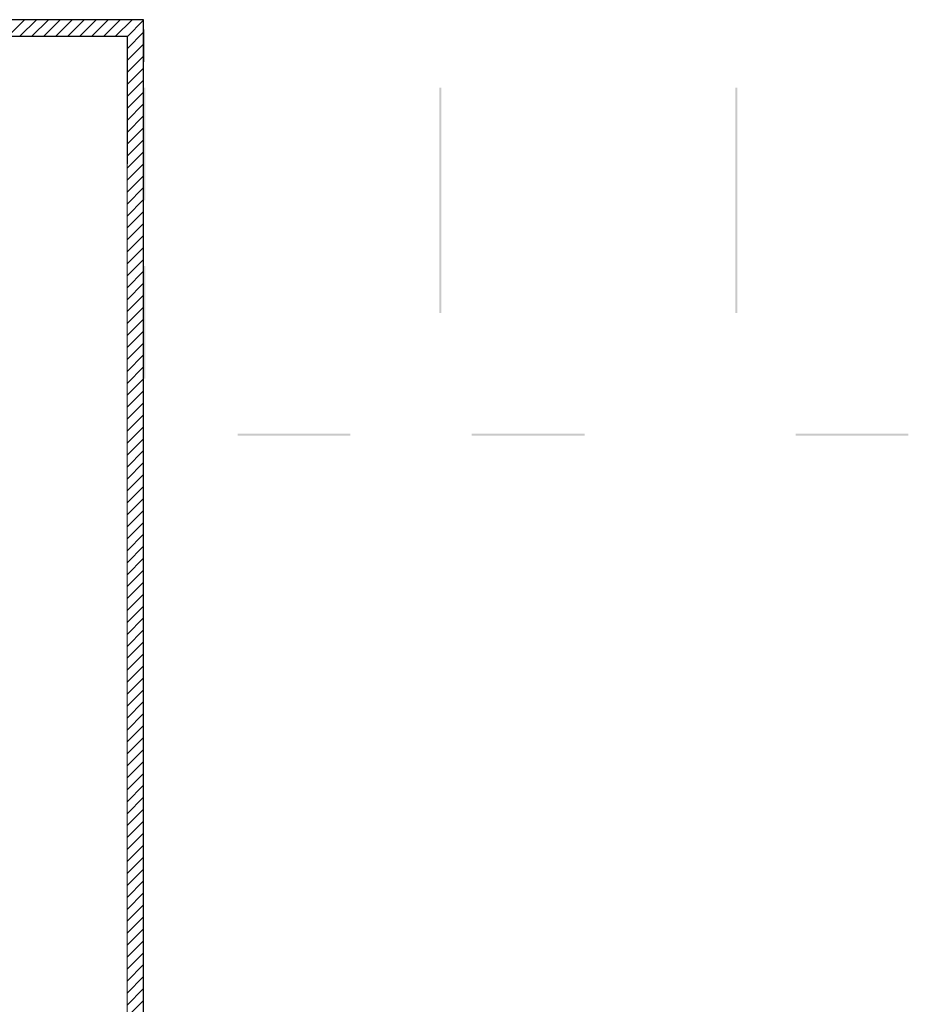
# Model space of a CAD drawing. Header units: millimetres. Extents: x -40063 to 512011, y 350190 to 687060.
# Tile 108 of 256: x 41893 to 60810, y 645915 to 666882. Entities that reach past the tile are written whole.
import ezdxf

# ---------------------------------------------------------------- set-up
doc = ezdxf.new("R2010")
doc.units = ezdxf.units.MM
for name, color, linetype in [('2D - Ogólne', 8, 'Continuous'), ('Elementy Modelu - Strefy', 8, 'Continuous'), ('Konstrukcja - Ściany zew', 8, 'Continuous'), ('X_ref', 8, 'Continuous')]:
    doc.layers.add(name, color=color, linetype=linetype)

# ---------------------------------------------------------------- blocks, each defined once
blk = doc.blocks.new('dgdfgdf')
at = {"layer": 'Elementy Modelu - Strefy', "color": 8, "linetype": 'Continuous', "lineweight": 0}
for p, q in [((-57395, 666532), (-49715, 666532)), ((-49715, 666532), (-49715, 661717)), ((-49365, 666192), (-49365, 663992))]:
    blk.add_line(p, q, dxfattribs=at)
at = {"layer": 'Elementy Modelu - Strefy', "linetype": 'Continuous', "lineweight": 0}
blk.add_line((-49715, 624277), (-49715, 663814), dxfattribs=at)
at = {"layer": 'Konstrukcja - Ściany zew', "linetype": 'Continuous'}
for p, q in [((-49365, 666882), (-59116, 666882)), ((-52248, 666532), (-51898, 666882)), ((-51994, 666532), (-51644, 666882)), ((-51739, 666532), (-51389, 666882)), ((-51485, 666532), (-51135, 666882)), ((-51230, 666532), (-50880, 666882)), ((-50975, 666532), (-50625, 666882)), ((-50721, 666532), (-50445, 666808)), ((-49715, 666520), (-49365, 666870)), ((-49365, 663814), (-49365, 666882)), ((-49715, 666265), (-49365, 666615)), ((-59446, 666532), (-49715, 666532)), ((-50466, 666532), (-50445, 666553)), ((-49715, 666532), (-49715, 663814)), ((-49715, 666010), (-49365, 666360)), ((-49715, 665756), (-49365, 666106)), ((-49715, 665501), (-49365, 665851)), ((-49715, 665247), (-49365, 665597)), ((-49715, 664992), (-49365, 665342)), ((-49715, 664738), (-49365, 665088)), ((-49715, 664483), (-49365, 664833)), ((-49715, 664229), (-49365, 664579)), ((-49715, 663974), (-49365, 664324)), ((-49715, 663719), (-49365, 664069)), ((-49715, 663465), (-49365, 663815)), ((-49365, 624177), (-49365, 663814)), ((-49715, 663210), (-49365, 663560)), ((-49715, 662956), (-49365, 663306)), ((-49715, 662701), (-49365, 663051)), ((-49715, 662447), (-49365, 662797)), ((-49715, 662192), (-49365, 662542)), ((-49715, 661938), (-49365, 662288)), ((-49715, 661683), (-49365, 662033)), ((-49715, 661428), (-49365, 661778)), ((-49715, 661174), (-49365, 661524)), ((-49715, 660919), (-49365, 661269)), ((-49715, 660665), (-49365, 661015)), ((-49715, 660410), (-49365, 660760)), ((-49715, 660156), (-49365, 660506)), ((-49715, 659901), (-49365, 660251)), ((-49715, 659647), (-49365, 659997)), ((-49715, 659392), (-49365, 659742)), ((-49715, 659137), (-49365, 659487)), ((-49715, 658883), (-49365, 659233)), ((-49715, 658628), (-49365, 658978)), ((-49715, 658374), (-49365, 658724)), ((-49715, 658119), (-49365, 658469)), ((-49715, 657865), (-49365, 658215)), ((-49715, 657610), (-49365, 657960)), ((-49715, 657355), (-49365, 657705)), ((-49715, 657101), (-49365, 657451)), ((-49715, 656846), (-49365, 657196)), ((-49715, 656592), (-49365, 656942)), ((-49715, 656337), (-49365, 656687)), ((-49715, 656083), (-49365, 656433)), ((-49715, 655828), (-49365, 656178)), ((-49715, 655574), (-49365, 655924)), ((-49715, 655319), (-49365, 655669)), ((-49715, 655064), (-49365, 655414)), ((-49715, 654810), (-49365, 655160)), ((-49715, 654555), (-49365, 654905)), ((-49715, 654301), (-49365, 654651)), ((-49715, 654046), (-49365, 654396)), ((-49715, 653792), (-49365, 654142)), ((-49715, 653537), (-49365, 653887)), ((-49715, 653283), (-49365, 653633)), ((-49715, 653028), (-49365, 653378)), ((-49715, 652773), (-49365, 653123)), ((-49715, 652519), (-49365, 652869)), ((-49715, 652264), (-49365, 652614)), ((-49715, 652010), (-49365, 652360)), ((-49715, 651755), (-49365, 652105)), ((-49715, 651501), (-49365, 651851)), ((-49715, 651246), (-49365, 651596)), ((-49715, 650992), (-49365, 651342)), ((-49715, 650737), (-49365, 651087)), ((-49715, 650482), (-49365, 650832)), ((-49715, 650228), (-49365, 650578)), ((-49715, 649973), (-49365, 650323)), ((-49715, 649719), (-49365, 650069)), ((-49715, 649464), (-49365, 649814)), ((-49715, 649210), (-49365, 649560)), ((-49715, 648955), (-49365, 649305)), ((-49715, 648701), (-49365, 649051)), ((-49715, 648446), (-49365, 648796)), ((-49715, 648191), (-49365, 648541)), ((-49715, 647937), (-49365, 648287)), ((-49715, 647682), (-49365, 648032)), ((-49715, 647428), (-49365, 647778)), ((-49715, 647173), (-49365, 647523)), ((-49715, 646919), (-49365, 647269)), ((-49715, 646664), (-49365, 647014)), ((-49715, 646409), (-49365, 646759)), ((-49715, 646155), (-49365, 646505)), ((-49715, 645900), (-49365, 646250)), ((-49715, 645646), (-49365, 645996))]:
    blk.add_line(p, q, dxfattribs=at)
at = {"layer": 'Konstrukcja - Ściany zew', "color": 8, "linetype": 'Continuous'}
for p, q in [((-50445, 666808), (-50371, 666882)), ((-50445, 666553), (-50116, 666882)), ((-49365, 666882), (-50445, 666882)), ((-50212, 666532), (-49862, 666882)), ((-49957, 666532), (-49607, 666882)), ((-49365, 666672), (-49365, 665982)), ((-50445, 666532), (-49715, 666532))]:
    blk.add_line(p, q, dxfattribs=at)

msp = doc.modelspace()

# ---------------------------------------------------------------- hatches: boundary and pattern name
at = {"layer": '2D - Ogólne', "linetype": 'Continuous', "lineweight": 0}
for points in [[(44528.03279, 664835.75659), (44528.03279, 665435.75659), (44568.03279, 665435.75659), (44568.03279, 664835.75659)], [(50828.03279, 664835.75659), (50828.03279, 665435.75659), (50868.03279, 665435.75659), (50868.03279, 664835.75659)], [(57128.38482, 664835.75659), (57128.38482, 665435.75659), (57168.38482, 665435.75659), (57168.38482, 664835.75659)], [(44528.03279, 664235.75659), (44528.03279, 664835.75659), (44568.03279, 664835.75659), (44568.03279, 664235.75659)], [(50828.03279, 664235.75659), (50828.03279, 664835.75659), (50868.03279, 664835.75659), (50868.03279, 664235.75659)], [(57128.38482, 664235.75659), (57128.38482, 664835.75659), (57168.38482, 664835.75659), (57168.38482, 664235.75659)], [(44528.03279, 663635.75659), (44528.03279, 664235.75659), (44568.03279, 664235.75659), (44568.03279, 663635.75659)], [(50828.03279, 663635.75659), (50828.03279, 664235.75659), (50868.03279, 664235.75659), (50868.03279, 663635.75659)], [(57128.38482, 663635.75659), (57128.38482, 664235.75659), (57168.38482, 664235.75659), (57168.38482, 663635.75659)], [(44528.03279, 663035.75659), (44528.03279, 663635.75659), (44568.03279, 663635.75659), (44568.03279, 663035.75659)], [(50828.03279, 663035.75659), (50828.03279, 663635.75659), (50868.03279, 663635.75659), (50868.03279, 663035.75659)], [(57128.38482, 663035.75659), (57128.38482, 663635.75659), (57168.38482, 663635.75659), (57168.38482, 663035.75659)], [(50828.03279, 662435.75659), (50828.03279, 663035.75659), (50868.03279, 663035.75659), (50868.03279, 662435.75659)], [(57128.38482, 662435.75659), (57128.38482, 663035.75659), (57168.38482, 663035.75659), (57168.38482, 662435.75659)], [(50828.03279, 661835.75659), (50828.03279, 662435.75659), (50868.03279, 662435.75659), (50868.03279, 661835.75659)], [(57128.38482, 661835.75659), (57128.38482, 662435.75659), (57168.38482, 662435.75659), (57168.38482, 661835.75659)], [(50828.03279, 661235.75659), (50828.03279, 661835.75659), (50868.03279, 661835.75659), (50868.03279, 661235.75659)], [(57128.38482, 661235.75659), (57128.38482, 661835.75659), (57168.38482, 661835.75659), (57168.38482, 661235.75659)], [(44528.03279, 661036.58465), (44528.03279, 661636.58465), (44568.03279, 661636.58465), (44568.03279, 661036.58465)], [(50828.03279, 660635.75659), (50828.03279, 661235.75659), (50868.03279, 661235.75659), (50868.03279, 660635.75659)], [(57128.38482, 660635.75659), (57128.38482, 661235.75659), (57168.38482, 661235.75659), (57168.38482, 660635.75659)], [(44528.03279, 660436.58465), (44528.03279, 661036.58465), (44568.03279, 661036.58465), (44568.03279, 660436.58465)], [(44528.03279, 659836.58465), (44528.03279, 660436.58465), (44568.03279, 660436.58465), (44568.03279, 659836.58465)], [(44528.03279, 659236.58465), (44528.03279, 659836.58465), (44568.03279, 659836.58465), (44568.03279, 659236.58465)], [(47133.90397, 658027.46368), (46533.90397, 658027.46368), (46533.90397, 658067.46368), (47133.90397, 658067.46368)], [(47733.90397, 658027.46368), (47133.90397, 658027.46368), (47133.90397, 658067.46368), (47733.90397, 658067.46368)], [(48333.90397, 658027.46368), (47733.90397, 658027.46368), (47733.90397, 658067.46368), (48333.90397, 658067.46368)], [(48933.90397, 658027.46368), (48333.90397, 658027.46368), (48333.90397, 658067.46368), (48933.90397, 658067.46368)], [(52117.04816, 658027.46368), (51517.04816, 658027.46368), (51517.04816, 658067.46368), (52117.04816, 658067.46368)], [(52717.04816, 658027.46368), (52117.04816, 658027.46368), (52117.04816, 658067.46368), (52717.04816, 658067.46368)], [(53317.04816, 658027.46368), (52717.04816, 658027.46368), (52717.04816, 658067.46368), (53317.04816, 658067.46368)], [(53917.04816, 658027.46368), (53317.04816, 658027.46368), (53317.04816, 658067.46368), (53917.04816, 658067.46368)], [(59010.10326, 658027.46368), (58410.10326, 658027.46368), (58410.10326, 658067.46368), (59010.10326, 658067.46368)], [(59610.10326, 658027.46368), (59010.10326, 658027.46368), (59010.10326, 658067.46368), (59610.10326, 658067.46368)], [(60210.10326, 658027.46368), (59610.10326, 658027.46368), (59610.10326, 658067.46368), (60210.10326, 658067.46368)], [(60810.10326, 658027.46368), (60210.10326, 658027.46368), (60210.10326, 658067.46368), (60810.10326, 658067.46368)]]:
    msp.add_hatch(color=8, dxfattribs=at).paths.add_polyline_path(points)

# ---------------------------------------------------------------- block references
at = {"layer": 'X_ref'}
msp.add_blockref('dgdfgdf', (93893.26491, 0), dxfattribs=at)

doc.saveas('drawing.dxf')
